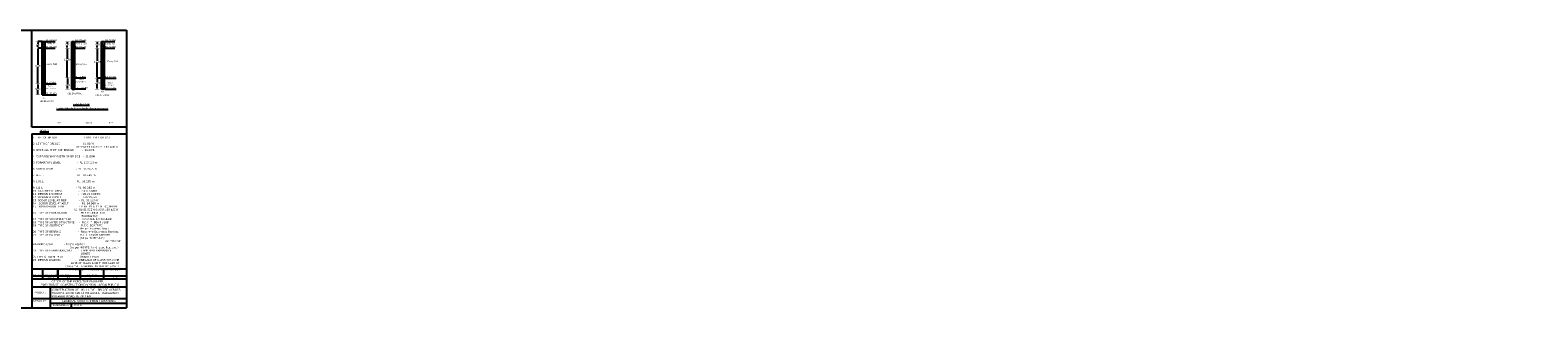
# Model space of a CAD drawing. Header units: millimetres. Extents: x 103078 to 25259364, y -3207472 to 3138455.
# Tile 10 of 12: x 8418403 to 9098084, y -1181503 to -1056175. Entities that reach past the tile are written whole.
import ezdxf

# ---------------------------------------------------------------- set-up
doc = ezdxf.new("R2010")
doc.units = ezdxf.units.MM
doc.header["$LTSCALE"] = 60
doc.header["$MEASUREMENT"] = 0
doc.linetypes.add('DOT2', pattern=[0.125, 0, -0.125])
doc.styles.get("Standard").update_dxf_attribs({"font": 'times.ttf'})
doc.styles.add('style1', font='txt.shx', dxfattribs={"height": 1})
doc.dimstyles.get("Standard").update_dxf_attribs({"dimtxt": 400, "dimasz": 215, "dimexe": 0.18, "dimexo": 0.0625, "dimgap": 0.09, "dimtad": 0, "dimtih": 1, "dimtoh": 1, "dimdec": 0, "dimzin": 4, "dimdsep": 46, "dimtxsty": 'Standard', "dimblk": 'OPEN90', "dimcen": 0, "dimadec": 0, "dimazin": 1, "dimtfac": 1, "dimtdec": 0, "dimtix": 1, "dimtofl": 0, "dimtmove": 0, "dimatfit": 3, "dimldrblk": 'OPEN30', "dimfxl": 1, "dimtolj": 1, "dimtzin": 0, "dimarcsym": 0})

# ---------------------------------------------------------------- blocks, each defined once
blk = doc.blocks.new('*D105')
at = {"color": 0, "linetype": 'Continuous', "lineweight": -2, "transparency": 16777216}
for p, q in [((8448666, -1061243), (8448666, -1061243)), ((8448666, -1061543), (8448666, -1062302)), ((8448666, -1063943), (8448666, -1063065)), ((8448666, -1064243), (8448666, -1064243))]:
    blk.add_line(p, q, dxfattribs=at)
for points in [[(8448616, -1061543), (8448716, -1061543), (8448666, -1061243)], [(8448616, -1063943), (8448716, -1063943), (8448666, -1064243)]]:
    blk.add_solid(points, dxfattribs=at)
at = {"layer": 'Defpoints', "color": 0, "linetype": 'Continuous', "lineweight": -2, "transparency": 16777216}
for p in [(8448666, -1061243), (8448666, -1064243), (8448666, -1064243)]:
    blk.add_point(p, dxfattribs=at)
at = {"color": 0, "linetype": 'Continuous', "transparency": 16777216, "insert": (8448666, -1062684), "char_height": 500, "attachment_point": 5}
blk.add_mtext('\\A1;{\\fTimes New Roman|b0|i0|c0|p18;\\H1.5x;3000}', dxfattribs=at)
blk = doc.blocks.new('*D106')
at = {"color": 0, "linetype": 'Continuous', "lineweight": -2, "transparency": 16777216}
for p, q in [((8448666, -1064243), (8448666, -1064243)), ((8448667, -1064543), (8448667, -1070060)), ((8448667, -1077543), (8448667, -1070823)), ((8448666, -1077843), (8448666, -1077843))]:
    blk.add_line(p, q, dxfattribs=at)
for points in [[(8448617, -1064543), (8448717, -1064543), (8448667, -1064243)], [(8448617, -1077543), (8448717, -1077543), (8448667, -1077843)]]:
    blk.add_solid(points, dxfattribs=at)
at = {"layer": 'Defpoints', "color": 0, "linetype": 'Continuous', "lineweight": -2, "transparency": 16777216}
for p in [(8448667, -1064243), (8448667, -1077843), (8448667, -1077843)]:
    blk.add_point(p, dxfattribs=at)
at = {"color": 0, "linetype": 'Continuous', "transparency": 16777216, "insert": (8448667, -1070442), "char_height": 500, "attachment_point": 5}
blk.add_mtext('\\A1;{\\fTimes New Roman|b0|i0|c0|p18;\\H1.5x;13600}', dxfattribs=at)
blk = doc.blocks.new('*D127')
at = {"color": 0, "linetype": 'Continuous', "lineweight": -2, "transparency": 16777216}
for p, q in [((8450581, -1077843), (8448666, -1077843)), ((8448667, -1078143), (8448667, -1079664)), ((8448667, -1082543), (8448667, -1080427)), ((8448666, -1082843), (8448666, -1082843))]:
    blk.add_line(p, q, dxfattribs=at)
for points in [[(8448617, -1078143), (8448717, -1078143), (8448667, -1077843)], [(8448617, -1082543), (8448717, -1082543), (8448667, -1082843)]]:
    blk.add_solid(points, dxfattribs=at)
at = {"layer": 'Defpoints', "color": 0, "linetype": 'Continuous', "lineweight": -2, "transparency": 16777216}
for p in [(8448667, -1077843), (8450581, -1077843), (8448667, -1082843)]:
    blk.add_point(p, dxfattribs=at)
at = {"color": 0, "linetype": 'Continuous', "transparency": 16777216, "insert": (8448667, -1080046), "char_height": 500, "attachment_point": 5}
blk.add_mtext('\\A1;{\\fTimes New Roman|b0|i0|c0|p18;\\H1.5x;5000}', dxfattribs=at)
blk = doc.blocks.new('*D107')
at = {"color": 0, "linetype": 'Continuous', "lineweight": -2, "transparency": 16777216}
for p, q in [((8435147, -1064243), (8435163, -1064243)), ((8435163, -1061243), (8435162, -1061243)), ((8435163, -1061543), (8435163, -1062355)), ((8435163, -1063943), (8435163, -1063118))]:
    blk.add_line(p, q, dxfattribs=at)
for points in [[(8435113, -1061543), (8435213, -1061543), (8435163, -1061243)], [(8435113, -1063943), (8435213, -1063943), (8435163, -1064243)]]:
    blk.add_solid(points, dxfattribs=at)
at = {"layer": 'Defpoints', "color": 0, "linetype": 'Continuous', "lineweight": -2, "transparency": 16777216}
for p in [(8435147, -1064243), (8435163, -1061243), (8435163, -1064243)]:
    blk.add_point(p, dxfattribs=at)
at = {"color": 0, "linetype": 'Continuous', "transparency": 16777216, "insert": (8435163, -1062736), "char_height": 500, "attachment_point": 5}
blk.add_mtext('\\A1;{\\fTimes New Roman|b0|i0|c0|p18;\\H1.5x;3000}', dxfattribs=at)
blk = doc.blocks.new('*D108')
at = {"color": 0, "linetype": 'Continuous', "lineweight": -2, "transparency": 16777216}
for p, q in [((8435147, -1064243), (8435147, -1064243)), ((8435147, -1064543), (8435147, -1069131)), ((8435147, -1077423), (8435147, -1069894)), ((8435147, -1077723), (8435147, -1077723))]:
    blk.add_line(p, q, dxfattribs=at)
for points in [[(8435097, -1064543), (8435197, -1064543), (8435147, -1064243)], [(8435097, -1077423), (8435197, -1077423), (8435147, -1077723)]]:
    blk.add_solid(points, dxfattribs=at)
at = {"layer": 'Defpoints', "color": 0, "linetype": 'Continuous', "lineweight": -2, "transparency": 16777216}
for p in [(8435147, -1064243), (8435147, -1077723), (8435147, -1077723)]:
    blk.add_point(p, dxfattribs=at)
at = {"color": 0, "linetype": 'Continuous', "transparency": 16777216, "insert": (8435147, -1069513), "char_height": 500, "attachment_point": 5}
blk.add_mtext('\\A1;{\\H1.5x;12600}', dxfattribs=at)
blk = doc.blocks.new('*D109')
at = {"color": 0, "linetype": 'Continuous', "lineweight": -2, "transparency": 16777216}
for p, q in [((8435147, -1077723), (8435262, -1077723)), ((8435262, -1078023), (8435262, -1080593)), ((8435262, -1082472), (8435262, -1081356)), ((8435262, -1082772), (8435262, -1082772))]:
    blk.add_line(p, q, dxfattribs=at)
for points in [[(8435212, -1078023), (8435312, -1078023), (8435262, -1077723)], [(8435212, -1082472), (8435312, -1082472), (8435262, -1082772)]]:
    blk.add_solid(points, dxfattribs=at)
at = {"layer": 'Defpoints', "color": 0, "linetype": 'Continuous', "lineweight": -2, "transparency": 16777216}
for p in [(8435147, -1077723), (8435262, -1077723), (8435262, -1082772)]:
    blk.add_point(p, dxfattribs=at)
at = {"color": 0, "linetype": 'Continuous', "transparency": 16777216, "insert": (8435262, -1080975), "char_height": 500, "attachment_point": 5}
blk.add_mtext('\\A1;{\\H1.5x;5000}', dxfattribs=at)
blk = doc.blocks.new('*D110')
at = {"color": 0, "linetype": 'Continuous', "lineweight": -2, "transparency": 16777216}
for p, q in [((8421836, -1064243), (8421837, -1064243)), ((8421836, -1064543), (8421836, -1071911)), ((8421836, -1080043), (8421836, -1072674)), ((8421836, -1080343), (8421837, -1080343))]:
    blk.add_line(p, q, dxfattribs=at)
for points in [[(8421786, -1064543), (8421886, -1064543), (8421836, -1064243)], [(8421786, -1080043), (8421886, -1080043), (8421836, -1080343)]]:
    blk.add_solid(points, dxfattribs=at)
at = {"layer": 'Defpoints', "color": 0, "linetype": 'Continuous', "lineweight": -2, "transparency": 16777216}
for p in [(8421836, -1064243), (8421836, -1064243), (8421836, -1080343)]:
    blk.add_point(p, dxfattribs=at)
at = {"color": 0, "linetype": 'Continuous', "transparency": 16777216, "insert": (8421836, -1072293), "char_height": 500, "attachment_point": 5}
blk.add_mtext('\\A1;{\\fTimes New Roman|b0|i0|c0|p18;\\H1.5x;13310}', dxfattribs=at)
blk = doc.blocks.new('*D111')
at = {"color": 0, "linetype": 'Continuous', "lineweight": -2, "transparency": 16777216}
for p, q in [((8421836, -1080343), (8421837, -1080343)), ((8421836, -1080643), (8421836, -1082461)), ((8421836, -1085043), (8421836, -1083224)), ((8421836, -1085343), (8421837, -1085343))]:
    blk.add_line(p, q, dxfattribs=at)
for points in [[(8421786, -1080643), (8421886, -1080643), (8421836, -1080343)], [(8421786, -1085043), (8421886, -1085043), (8421836, -1085343)]]:
    blk.add_solid(points, dxfattribs=at)
at = {"layer": 'Defpoints', "color": 0, "linetype": 'Continuous', "lineweight": -2, "transparency": 16777216}
for p in [(8421836, -1080343), (8421836, -1085343), (8421836, -1085343)]:
    blk.add_point(p, dxfattribs=at)
at = {"color": 0, "linetype": 'Continuous', "transparency": 16777216, "insert": (8421836, -1082843), "char_height": 500, "attachment_point": 5}
blk.add_mtext('\\A1;{\\fTimes New Roman|b0|i0|c0|p18;\\H1.5x;5000}', dxfattribs=at)
blk = doc.blocks.new('*D146')
at = {"color": 0, "linetype": 'Continuous', "lineweight": -2, "ltscale": 2, "transparency": 16777216}
for p, q in [((8423751, -1061243), (8421836, -1061243)), ((8421836, -1061743), (8421836, -1062488)), ((8421836, -1063743), (8421836, -1062997)), ((8423751, -1064243), (8421836, -1064243))]:
    blk.add_line(p, q, dxfattribs=at)
for points in [[(8421753, -1061743), (8421920, -1061743), (8421836, -1061243)], [(8421753, -1063743), (8421920, -1063743), (8421836, -1064243)]]:
    blk.add_solid(points, dxfattribs=at)
at = {"layer": 'Defpoints', "color": 0, "linetype": 'Continuous', "lineweight": -2, "ltscale": 2, "transparency": 16777216}
for p in [(8421836, -1064243), (8423751, -1061243), (8423751, -1064243)]:
    blk.add_point(p, dxfattribs=at)
at = {"color": 0, "linetype": 'Continuous', "lineweight": -2, "ltscale": 2, "transparency": 16777216, "insert": (8421836, -1062743), "char_height": 500, "attachment_point": 5}
blk.add_mtext('\\A1;{\\fTimes New Roman|b0|i0|c0|p18;3000}', dxfattribs=at)

msp = doc.modelspace()

# ---------------------------------------------------------------- hatches: boundary and pattern name
at = {"linetype": 'Continuous'}
h = msp.add_hatch(dxfattribs=at)
h.set_pattern_fill('AR-CONC', color=256, scale=80)
h.set_pattern_definition([(50, (911400.2, -831370.35), (573.808146, -50.201708), [60, -660]), (355, (911400.2, -831370.35), (-111.001067, 601.753707), [48, -528]), (100.4514445, (911448.04, -831374.54), (462.807077, 551.551993), [50.992154, -560.91369]), (46.1842, (911400.2, -831210.35), (853.793065, -132.415425), [90, -990]), (96.635635, (911471.4, -831221.4), (747.72956, 779.29488), [76.48827, -841.37101]), (351.184164, (911400.2, -831210.35), (747.72956, 779.29488), [72, -792]), (21, (911480.2, -831250.35), (477.525642, -322.095113), [60, -660]), (326, (911480.2, -831250.35), (194.652266, 580.120036), [48, -528]), (71.451445, (911520, -831277.2), (672.1779, 258.024922), [50.99215, -560.91369]), (37.5, (911400.22, -831370.35), (9.727884, 266.315083), [0, -521.6, 0, -536, 0, -530]), (7.5, (911400.22, -831370.35), (210.45563, 315.52937), [0, -305.6, 0, -509.6, 0, -202]), (327.5, (911221.82, -831370.35), (427.057949, -18.0438974), [0, -200, 0, -624, 0, -828]), (317.5, (911141.82, -831370.35), (466.548935, 80.083986), [0, -260, 0, -414.4, 0, -588])])
h.paths.add_polyline_path([(8424951.1, -1061242.6), (8423751.1, -1061242.6), (8423751.1, -1064242.6), (8424951.1, -1064242.6)])
h = msp.add_hatch(dxfattribs=at)
h.set_pattern_fill('ANSI33', color=256, scale=2000)
h.set_pattern_definition([(45, (911400.2, -831370.35), (-353.55339, 353.55339), []), (45, (911753.77, -831370.35), (-353.55339, 353.55339), [250, -125])])
h.paths.add_polyline_path([(8424951.1, -1064242.6), (8423751.1, -1064242.6), (8423751.1, -1080342.6), (8424951.1, -1080342.6)])
h = msp.add_hatch(dxfattribs=at)
h.set_pattern_fill('AR-CONC', color=256, scale=80)
h.set_pattern_definition([(50, (924825.7, -831370.35), (573.808146, -50.201708), [60, -660]), (355, (924825.7, -831370.35), (-111.001067, 601.753707), [48, -528]), (100.4514445, (924873.5, -831374.54), (462.807077, 551.551993), [50.992154, -560.91369]), (46.1842, (924825.7, -831210.35), (853.793065, -132.415425), [90, -990]), (96.635635, (924896.86, -831221.4), (747.72956, 779.29488), [76.48827, -841.37101]), (351.184164, (924825.7, -831210.35), (747.72956, 779.29488), [72, -792]), (21, (924905.7, -831250.35), (477.525642, -322.095113), [60, -660]), (326, (924905.7, -831250.35), (194.652266, 580.120036), [48, -528]), (71.451445, (924945.5, -831277.2), (672.1779, 258.024922), [50.99215, -560.91369]), (37.5, (924825.7, -831370.35), (9.727884, 266.315083), [0, -521.6, 0, -536, 0, -530]), (7.5, (924825.7, -831370.35), (210.45563, 315.52937), [0, -305.6, 0, -509.6, 0, -202]), (327.5, (924647.3, -831370.35), (427.057949, -18.0438974), [0, -200, 0, -624, 0, -828]), (317.5, (924567.3, -831370.35), (466.548935, 80.083986), [0, -260, 0, -414.4, 0, -588])])
h.paths.add_polyline_path([(8438376.6, -1061242.6), (8437176.6, -1061242.6), (8437176.6, -1064242.6), (8438376.6, -1064242.6)])
h = msp.add_hatch(dxfattribs=at)
h.set_pattern_fill('ANSI33', color=256, scale=2000)
h.set_pattern_definition([(45, (924825.7, -831370.35), (-353.55339, 353.55339), []), (45, (925179.26, -831370.35), (-353.55339, 353.55339), [250, -125])])
h.paths.add_polyline_path([(8438376.6, -1064242.6), (8437176.6, -1064242.6), (8437176.6, -1077842.6), (8438376.6, -1077842.6)])
h = msp.add_hatch(dxfattribs=at)
h.set_pattern_fill('AR-CONC', color=256, scale=80)
h.set_pattern_definition([(50, (938230.35, -831370.35), (573.808146, -50.201708), [60, -660]), (355, (938230.35, -831370.35), (-111.001067, 601.753707), [48, -528]), (100.4514445, (938278.16, -831374.54), (462.807077, 551.551993), [50.992154, -560.91369]), (46.1842, (938230.35, -831210.35), (853.793065, -132.415425), [90, -990]), (96.635635, (938301.5, -831221.4), (747.72956, 779.29488), [76.48827, -841.37101]), (351.184164, (938230.35, -831210.35), (747.72956, 779.29488), [72, -792]), (21, (938310.35, -831250.35), (477.525642, -322.095113), [60, -660]), (326, (938310.35, -831250.35), (194.652266, 580.120036), [48, -528]), (71.451445, (938350.14, -831277.2), (672.1779, 258.024922), [50.99215, -560.91369]), (37.5, (938230.35, -831370.35), (9.727884, 266.315083), [0, -521.6, 0, -536, 0, -530]), (7.5, (938230.35, -831370.35), (210.45563, 315.52937), [0, -305.6, 0, -509.6, 0, -202]), (327.5, (938051.95, -831370.35), (427.057949, -18.0438974), [0, -200, 0, -624, 0, -828]), (317.5, (937971.95, -831370.35), (466.548935, 80.083986), [0, -260, 0, -414.4, 0, -588])])
h.paths.add_polyline_path([(8451781.3, -1061242.6), (8450581.3, -1061242.6), (8450581.3, -1064242.6), (8451781.3, -1064242.6)])
h = msp.add_hatch(dxfattribs=at)
h.set_pattern_fill('ANSI33', color=256, scale=2000)
h.set_pattern_definition([(45, (938230.35, -831370.35), (-353.55339, 353.55339), []), (45, (938583.9, -831370.35), (-353.55339, 353.55339), [250, -125])])
h.paths.add_polyline_path([(8451781.3, -1064242.6), (8450581.3, -1064242.6), (8450581.3, -1077842.6), (8451781.3, -1077842.6)])
h = msp.add_hatch(dxfattribs=at)
h.set_pattern_fill('ANSI37', color=256, scale=2000)
h.set_pattern_definition([(45, (961281.15, -834318.43), (-176.776695, 176.776695), []), (135, (961281.15, -834318.43), (-176.776695, -176.776695), [])])
h.paths.add_polyline_path([(8424951.1, -1080342.6), (8423751.1, -1080342.6), (8423751.1, -1085342.6), (8424951.1, -1085342.6)])
h = msp.add_hatch(dxfattribs=at)
h.set_pattern_fill('ANSI37', color=256, scale=2000)
h.set_pattern_definition([(45, (924825.7, -831370.35), (-176.776695, 176.776695), []), (135, (924825.7, -831370.35), (-176.776695, -176.776695), [])])
h.paths.add_polyline_path([(8438376.6, -1077722.6), (8437176.6, -1077722.6), (8437176.6, -1082722.6), (8438376.6, -1082722.6)])
h = msp.add_hatch(dxfattribs=at)
h.set_pattern_fill('ANSI37', color=256, scale=2000)
h.set_pattern_definition([(45, (938230.35, -831370.35), (-176.776695, 176.776695), []), (135, (938230.35, -831370.35), (-176.776695, -176.776695), [])])
h.paths.add_polyline_path([(8451781.3, -1077842.6), (8450581.3, -1077842.6), (8450581.3, -1082842.6), (8451781.3, -1082842.6)])

# ---------------------------------------------------------------- linework, layer by layer
for p, q in [((8290280.6, -1056175.2), (8461784.4, -1056175.2)), ((8419193.6, -1099933.9), (8419193.6, -1056632.6)), ((8461784.4, -1056175.2), (8461784.4, -1181503.4)), ((8423751.1, -1061242.6), (8424951.1, -1061242.6)), ((8423751.1, -1085342.6), (8423751.1, -1061242.6)), ((8423751.1, -1064242.6), (8424951.1, -1064242.6)), ((8424951.1, -1061242.6), (8424951.1, -1085342.6)), ((8425236.7, -1061242.6), (8429732.3, -1061242.6)), ((8425236.7, -1064242.6), (8429732.3, -1064242.6)), ((8437176.6, -1061242.6), (8438376.6, -1061242.6)), ((8437176.6, -1082712.2), (8437176.6, -1061242.6)), ((8437176.6, -1064242.6), (8438376.6, -1064242.6)), ((8438376.6, -1061242.6), (8438376.6, -1082712.2)), ((8438662.2, -1061242.6), (8443157.8, -1061242.6)), ((8438662.2, -1064242.6), (8443157.8, -1064242.6)), ((8450581.3, -1061242.6), (8451781.3, -1061242.6)), ((8450581.3, -1082842.6), (8450581.3, -1061242.6)), ((8450581.3, -1064242.6), (8451781.3, -1064242.6)), ((8451781.3, -1061242.6), (8451781.3, -1082842.6)), ((8452066.9, -1061242.6), (8456562.4, -1061242.6)), ((8452066.9, -1064242.6), (8456562.4, -1064242.6)), ((8423751.1, -1080342.6), (8424951.1, -1080342.6)), ((8425020.7, -1080342.6), (8430075.2, -1080342.6)), ((8437176.6, -1077722.6), (8438376.6, -1077722.6)), ((8438394.4, -1077723.6), (8443449, -1077721.7)), ((8450581.3, -1077842.6), (8451781.3, -1077842.6)), ((8452066.9, -1077842.6), (8457121.4, -1077842.6)), ((8423751.1, -1085342.6), (8424951.1, -1085342.6)), ((8425169.5, -1085339.3), (8430224.1, -1085339.3)), ((8437176.6, -1082722.6), (8438376.6, -1082722.6)), ((8438396.2, -1082723.6), (8443450.8, -1082721.7)), ((8451781.3, -1082842.6), (8450581.3, -1082842.6)), ((8452066.9, -1082842.6), (8457121.4, -1082842.6)), ((8461784.4, -1099933.9), (8419193.6, -1099933.9)), ((8419200.2, -1102972.3, -6141.1), (8419200.2, -1169539.9, -6141.1)), ((8419200.2, -1102972.3, -6141.1), (8461784.4, -1102972.3, -6141.1)), ((8419200.2, -1163934.4, -6141.1), (8461784.4, -1163934.4, -6141.1)), ((8419200.2, -1166985.6, -6141.1), (8461784.4, -1166985.6, -6141.1)), ((8419200.2, -1168471, -6141.1), (8461784.4, -1168471, -6141.1)), ((8419209, -1164243.6, -6141.1), (8419209, -1181503.4, -6141.1)), ((8423909.9, -1163934.4, -6141.1), (8423909.9, -1168471, -6141.1)), ((8430856.7, -1167150, -6141.1), (8430856.7, -1163934.4, -6141.1)), ((8430856.7, -1163934.4, -6141.1), (8430856.7, -1168471, -6141.1)), ((8440981.7, -1167150, -6141.1), (8440981.7, -1163934.4, -6141.1)), ((8440981.7, -1163934.4, -6141.1), (8440981.7, -1168471, -6141.1)), ((8451443.4, -1163934.4, -6141.1), (8451443.4, -1168471, -6141.1)), ((8419209, -1171983, -6141.1), (8461784.4, -1171983, -6141.1)), ((8427453.4, -1171983), (8427453.4, -1181503.4)), ((8290280.6, -1181503.4), (8461784.4, -1181503.4)), ((8419209, -1177280, -3244), (8422411.6, -1177280, -2060.9)), ((8422411.6, -1177280), (8461784.4, -1177280, 14543.9)), ((8427453.4, -1179305, -19366), (8461784.4, -1179305, -461.4)), ((8436940.8, -1179305, -6141.1), (8436940.8, -1181503.4, -6141.1))]:
    msp.add_line(p, q, dxfattribs=at)
at = {"linetype": 'DOT2', "lineweight": -2, "ltscale": 2}
for p, q in [((8422744, -1061242.6), (8420928.8, -1061242.6)), ((8436169.5, -1061242.6), (8434354.3, -1061242.6)), ((8436169.5, -1064242.6), (8434354.3, -1064242.6)), ((8449574.1, -1061242.6), (8447758.9, -1061242.6)), ((8449574.1, -1064242.6), (8447758.9, -1064242.6)), ((8422744, -1080342.6), (8420928.8, -1080342.6)), ((8436169.5, -1077722.6), (8434354.3, -1077722.6)), ((8449574.1, -1077842.6), (8447758.9, -1077842.6)), ((8422744, -1085342.6), (8420928.8, -1085342.6)), ((8436169.5, -1082771.9), (8434354.3, -1082771.9)), ((8449574.1, -1082842.6), (8447758.9, -1082842.6))]:
    msp.add_line(p, q, dxfattribs=at)

# ---------------------------------------------------------------- texts
at = {"linetype": 'Continuous', "char_height": 750, "attachment_point": 1}
for s, insert in [('{\\fTimes New Roman|b0|i0|c0|p18; RL 99.800}', (8425087.7, -1060341.8)), ('{\\fTimes New Roman|b0|i0|c0|p18; RL 96.800}', (8425087.7, -1063341.8)), ('{\\fTimes New Roman|b0|i0|c0|p18;sandy soil}', (8425751.8, -1061685.8)), ('{\\fTimes New Roman|b0|i0|c0|p18; RL 98.480}', (8438513.1, -1060341.8)), ('{\\fTimes New Roman|b0|i0|c0|p18; RL 95.480}', (8438513.1, -1063341.8)), ('{\\fTimes New Roman|b0|i0|c0|p18;sandy soil}', (8439177.3, -1061844.2)), ('{\\fTimes New Roman|b0|i0|c0|p18; RL 99.000}', (8451917.8, -1060341.8)), ('{\\fTimes New Roman|b0|i0|c0|p18; RL 96.000}', (8451917.8, -1063341.8)), ('{\\fTimes New Roman|b0|i0|c0|p18;sandy soil}', (8452321.6, -1061844.2)), ('{\\fTimes New Roman|b0|i0|c0|p18; RL 83.490}', (8424871.6, -1079441.8)), (' RL 82.880', (8438245.4, -1076820.9)), ('{\\fTimes New Roman|b0|i0|c0|p18; RL 82.400}', (8451917.8, -1076941.8)), ('{\\fTimes New Roman|b0|i0|c0|p18;B1}', (8424015.3, -1086286.1)), ('{\\fTimes New Roman|b0|i0|c0|p18; RL 78.490}', (8425020.5, -1084438.5)), ('{\\fTimes New Roman|b0|i0|c0|p18;CH.146.00 M}', (8435311.1, -1084351.4)), ('{\\fTimes New Roman|b0|i0|c0|p18;B2}', (8437201.8, -1082962.2)), (' RL 77.880', (8439043.5, -1081789.9)), ('{\\fTimes New Roman|b0|i0|c0|p18;CH.175.00 M}', (8447936.1, -1085129.4)), ('{\\fTimes New Roman|b0|i0|c0|p18;B3}', (8450250.8, -1083483.8)), ('{\\fTimes New Roman|b0|i0|c0|p18; RL 77.400}', (8451917.8, -1081941.8)), ('{\\fTimes New Roman|b0|i0|c0|p18;CH.110.00 M}', (8422715.1, -1087806.5)), ('{\\fTimes New Roman|b0|i0|c0|p18;\\LCERTIFICATE}', (8437806.2, -1089197.9))]:
    msp.add_mtext(s, dxfattribs=dict(at, insert=insert))
for s, insert, width in [('\\pi703.0416;Darry Soil       ', (8424951.1, -1071088.7), 6008.823), ('\\pi703.0416;Darry Soil       ', (8438376.6, -1071088.7), 6008.823), ('\\pi703.0416;Darry Soil       ', (8452550.9, -1069851.3), 6008.823), ('\\pi3810.83777; Rock\\P\\pi2906.08624;{\\H0.66667x;( C.R.58.20% )\\H1.5x; \\P\\pi0;      }', (8435983.1, -1077953.8), 10242.62), ('\\pi3810.83777; Rock\\P\\pi2906.08624;{\\H0.66667x;( C.R.58.20% )\\H1.5x; \\P\\pi0;      }', (8449056.3, -1079557.7), 10242.62), ('\\pi3810.83777; Rock\\P\\pi2906.08624;{\\H0.66667x;( C.R.58.20% )\\H1.5x; \\P\\pi0;      }', (8422178.6, -1080999.6), 10242.62), ('\\pi2917.05681;{\\LCertified that the boring details  shown are correct.}', (8427344.2, -1091128.9), 28256.248)]:
    msp.add_mtext(s, dxfattribs=dict(at, insert=insert, width=width))
at = {"linetype": 'Continuous', "attachment_point": 1, "style": 'style1'}
for s, insert, char_height in [('{\\fTimes New Roman|b0|i0|c0|p18;\\LNOTE S}', (8422697.4, -1101094.5, -6141.1), 777.6), ('{\\fTimes New Roman|b0|i0|c0|p18;\\H0.90422x;S/E \\H1.10592x;                      }', (8430721.5, -1097683.7), 829.44), ('{\\fTimes New Roman|b0|i0|c0|p18;\\H0.90422x;S.D.O. \\H1.10592x;                        }', (8443323.6, -1097683.7), 829.44), ('{\\fTimes New Roman|b0|i0|c0|p18;\\H0.90422x;E.E.  \\H1.10592x;                      }', (8453975.4, -1097683.7), 829.44), ('{\\fTimes New Roman|b0|i0|c0|p18;\\H0.96451x;S.D.O.     \\H1.0368x;                    }', (8426067, -1167289.2, 10733.9), 777.6), ('{\\fTimes New Roman|b0|i0|c0|p18;\\H0.96451x;E.E.  \\H1.0368x;                       }', (8434923.1, -1167323.5, -6141.1), 777.6), ('{\\fTimes New Roman|b0|i0|c0|p18;\\H0.96451x;S.E. \\H1.0368x;                        }', (8445176.4, -1167362.8, -6141.1), 777.6), ('{\\fTimes New Roman|b0|i0|c0|p18;\\H0.96451x;C.E.\\H1.0368x;                         }', (8455990.5, -1167481.7, -6141.1), 777.6), ('{\\fVerdana|b0|i0|c0|p34;\\H0.96451x;PROJECT :-    \\fTimes New Roman|b0|i0|c0|p18;\\H1.0368x;                   }', (8420277.4, -1174142.2, -23016.1), 777.6), ('{\\fTimes New Roman|b0|i0|c0|p18;                        \\fVerdana|b0|i0|c0|p34;\\H1.15741x;OFFICE OF THE EXECUTIVE ENGINEER \\P      PWD BRIDGE  CONSTRUCTION DIVISION  JAGDALPUR C.G.   }', (8420915.8, -1169131.4, -19641.1), 777.6), ('{\\fVerdana|b0|i0|c0|p34;\\H0.96451x;DRAWN BY  \\fTimes New Roman|b0|i0|c0|p18; \\H1.0368x;                     }', (8419909.7, -1177895.5, 10733.9), 777.6), ('{\\fTimes New Roman|b0|i0|c0|p18;DRAWING No                      }', (8428704.1, -1179825.4, -6141.1), 777.6), ('{\\fVerdana|b0|i0|c0|p34;GENERAL ARRANGEMENT DRAWING       \\fTimes New Roman|b0|i0|c0|p18;                }', (8432836, -1177900.3, -6141.1), 972), ('{\\fTimes New Roman|b0|i0|c0|p18;DATE:                       }', (8438313.2, -1179871.3, 10733.9), 777.6)]:
    msp.add_mtext(s, dxfattribs=dict(at, insert=insert, char_height=char_height))
for s, insert, char_height, width in [("{\\fVerdana|b0|i0|c0|p34;\\H1.4575x;1. TYPE OF BRIDGE                             -  HIGH LEVEL BRIDGE\\P \\P2. LENTH OF BRIDGE                          - 60.00 M \\P                                                    ( BETWEEN FACE OF DIRT WALL)  \\P3. OVER ALL WIDTH OF BRIDGE          -  12.00M.\\P\\P4. CARRAGE WAY WIDTH OF BRIDGE   -  11.00M             \\P\\P5. FORMATION LEVEL                    -  RL 105.120 m\\P\\P6. SOFFIT LEVEL                           - RL  102.945 m\\P\\P7. H.F.L.                                       - RL 101.445 m\\P\\P8. L.W.L.                                      - RL  98.285 m\\P\\P9. L.B.L.                                        - RL  98.285 m\\P10. CATCHMENT AREA                    -  7.432 SQKM\\P11. DESIGN DISCHRGE                   -   420.90 CUMEC\\P12. DESIGN VELOCITY                     -    3.02 M /sec\\P13. SCOUR LEVEL AT PIER               -  RL  91.220 m \\P14.  SCOUR LEVEL AT ABUT.            -  RL  94.960 m\\P15.  FOUNDATION LEVEL                 -  PIER  P1 & P2  RL-80.000 M\\P                                                  A1  RL-81.500M & A2 RL-80.400 M\\P16. TYPE OF FOUNDATION               - PILE FOUNDATION \\P                                                          (End Bearing) \\P17. TYPE OF SUB STRUCTURE          -  R.C.C.SOLID CIRCULAR             \\P18. TYPE OF SUPER STRUCTURE      -  R.C.C. T  BEAM SLAB \\P19. TYPE OF ABUTMENT                  -  R.C.C. BOX TYPE \\P                                                         (As per Approval Drg.)\\P20. TYPE OF BEARING                     -  Neoprene Estomeric Bearing.\\P21. TYPE OF RAILING                      -  R.C.C. CRASH BARRIER  \\P                                                         (AS per MORT & H)                                                                                                                  22. TYPE OF WEARING COAT             - Mastic Asphalt \\P                                             (As per MORT&H and  specifications.)\\P23. TYPE OF EXPANSION JOINT       -  STRIP SEAL EXPANSION \\P                                                           JOINTS  \\P24.TYPE OF NAME PLATE               -  GRANITE PLATE \\P25. DESIGN LOADING                  -   ONE LANE OF CLASS 70R+ONE                                                                                                                     \\P                                              LANE OF CLASS A OR THREE LANE OF\\P                                       CLASS '' A '' LOADING  AS PER IRC 6:2017\\P                                            WHICHEVER  PRODUCE  SEVER EFFECT.\\P \\P26. SAFE BEARING CAPACITY         -          50  \\C7;T/ Sqm\\H0.68611x;\\P\\C256; }     ", (8419655.6, -1104176.4, 17483.9), 583.2, 41649.727), ('\\pi6024.46095;{\\fTimes New Roman|b0|i0|c0|p18;\\LELEVATION OF PIER \\P\\pi3569.25186;ALONG CURRENT DIRECTION  }', (8353446.6, -1147123.6), 750, 22678.698), ('{\\fVerdana|b0|i0|c0|p34;\\H1.15741x;CONSTRUCTION OF HIGH  LEVEL BRIDGE ACROSS \\PBAGHIYA KARIN  NALLA ON AASNA - BAKAWAND -                      KOLAWAL ROAD. IN KM 14/6 . \\fTimes New Roman|b0|i0|c0|p18;         \\H0.864x; }', (8428298.1, -1172885.4, -23016.1), 777.6, 39588.77)]:
    msp.add_mtext(s, dxfattribs=dict(at, insert=insert, char_height=char_height, width=width))

# ---------------------------------------------------------------- dimensions: what is measured, and where the dimension line sits
at = {"linetype": 'Continuous'}
for base, p2, text, picture, middle in [((8421836.4, -1064242.6), (8421836.4, -1064242.6), '{\\fTimes New Roman|b0|i0|c0|p18;\\H1.5x;13310}', '*D110', (8421836.4, -1072292.6)), ((8421836.4, -1085342.6), (8421836.4, -1085342.6), '{\\fTimes New Roman|b0|i0|c0|p18;\\H1.5x;<>}', '*D111', (8421836.4, -1082842.6))]:
    dim = msp.add_linear_dim(base=base, p1=(8421836.4, -1080342.6), p2=p2, angle=90, text=text, dimstyle='Standard', override={"dimtxt": 500, "dimasz": 300, "dimfxl": 300}, dxfattribs=at)
    dim.commit()
    dim.dimension.update_dxf_attribs({"geometry": picture, "text_midpoint": middle})
at = {"linetype": 'Continuous', "lineweight": -2, "ltscale": 2}
dim = msp.add_linear_dim(base=(8421836.4, -1064242.6), p1=(8423751.1, -1061242.6), p2=(8423751.1, -1064242.6), angle=90, text='{\\fTimes New Roman|b0|i0|c0|p18;<>}', dimstyle='Standard', override={"dimtxt": 500, "dimasz": 500, "dimfxl": 300}, dxfattribs=at)
dim.commit()
dim.dimension.update_dxf_attribs({"geometry": '*D146', "text_midpoint": (8421836.4, -1062742.6)})
at = {"linetype": 'Continuous'}
for base, p1, p2, text, picture, middle in [((8435147, -1077722.6), (8435147, -1064242.6), (8435147, -1077722.6), '{\\H1.5x;12600}', '*D108', (8435147, -1069512.6)), ((8435162.6, -1064242.6), (8435162.6, -1061242.6), (8435147, -1064242.6), '{\\fTimes New Roman|b0|i0|c0|p18;\\H1.5x;<>}', '*D107', (8435162.6, -1062736.4)), ((8448666.5, -1077842.6), (8448666.5, -1064242.6), (8448666.5, -1077842.6), '{\\fTimes New Roman|b0|i0|c0|p18;\\H1.5x;<>}', '*D106', (8448666.5, -1070441.9)), ((8448666.3, -1064242.6), (8448666.3, -1061242.6), (8448666.3, -1064242.6), '{\\fTimes New Roman|b0|i0|c0|p18;\\H1.5x;<>}', '*D105', (8448666.3, -1062683.9)), ((8435261.9, -1077722.6), (8435261.9, -1082771.9), (8435147, -1077722.6), '{\\H1.5x;5000}', '*D109', (8435261.9, -1080974.9)), ((8448666.5, -1077842.6), (8448666.5, -1082842.6), (8450581.3, -1077842.6), '{\\fTimes New Roman|b0|i0|c0|p18;\\H1.5x;<>}', '*D127', (8448666.5, -1080045.6))]:
    dim = msp.add_linear_dim(base=base, p1=p1, p2=p2, angle=90, text=text, dimstyle='Standard', override={"dimtxt": 500, "dimasz": 300, "dimfxl": 300}, dxfattribs=at)
    dim.commit()
    dim.dimension.update_dxf_attribs({"geometry": picture, "text_midpoint": middle, "dimtype": 160})

doc.saveas('drawing.dxf')
